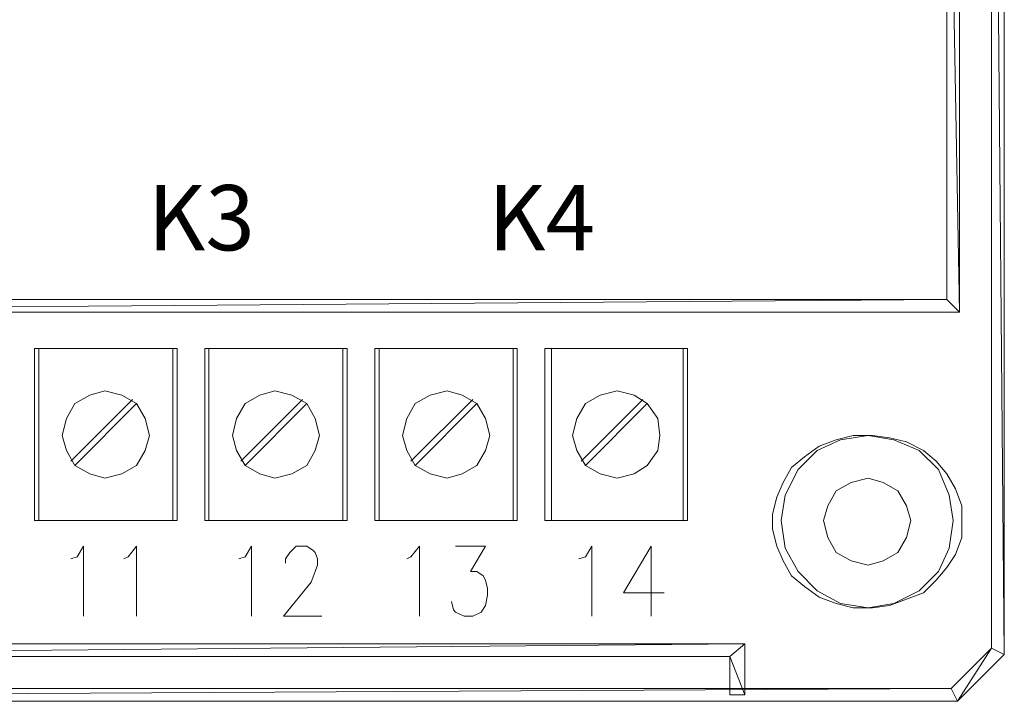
# Model space of a CAD drawing. Header units: millimetres. Extents: x 22250 to 51280, y -5012 to 7692.
# Tile 161 of 183: x 50714 to 50746, y 2769 to 2791. Entities that reach past the tile are written whole.
import ezdxf

# ---------------------------------------------------------------- set-up
doc = ezdxf.new("R2010")
doc.units = ezdxf.units.MM
doc.layers.add('Warstwa 1', color=253, linetype='Continuous', lineweight=5)
doc.styles.get("Standard").update_dxf_attribs({"font": 'arial.ttf'})

msp = doc.modelspace()

# ---------------------------------------------------------------- linework, layer by layer
at = {"layer": 'Warstwa 1'}
for points in [[(50745.871, 2770.129), (50745.871, 2770.129), (50745.458, 2816.344), (50745.458, 2816.344), (50745.458, 2816.344), (50745.458, 2816.344), (50745.871, 2816.482), (50745.871, 2816.482), (50745.871, 2816.482), (50745.871, 2816.482), (50745.871, 2770.129), (50745.871, 2770.129)], [(50745.458, 2770.335), (50745.458, 2770.335), (50745.871, 2770.129), (50745.871, 2770.129), (50745.871, 2770.129), (50745.871, 2770.129), (50745.458, 2816.344), (50745.458, 2816.344), (50745.458, 2816.344), (50745.458, 2816.344), (50745.458, 2770.335), (50745.458, 2770.335)], [(50744.427, 2781.201), (50744.427, 2781.201), (50744.014, 2803.621), (50744.014, 2803.621), (50744.014, 2803.621), (50744.014, 2803.621), (50744.427, 2804.034), (50744.427, 2804.034), (50744.427, 2804.034), (50744.427, 2804.034), (50744.427, 2781.201), (50744.427, 2781.201)], [(50744.014, 2781.614), (50744.014, 2781.614), (50744.427, 2781.201), (50744.427, 2781.201), (50744.427, 2781.201), (50744.427, 2781.201), (50744.014, 2803.621), (50744.014, 2803.621), (50744.014, 2803.621), (50744.014, 2803.621), (50744.014, 2781.614), (50744.014, 2781.614)], [(50690.852, 2781.614), (50690.852, 2781.614), (50691.265, 2781.201), (50691.265, 2781.201), (50691.265, 2781.201), (50691.265, 2781.201), (50744.014, 2781.614), (50744.014, 2781.614), (50744.014, 2781.614), (50744.014, 2781.614), (50690.852, 2781.614), (50690.852, 2781.614)], [(50691.265, 2781.201), (50691.265, 2781.201), (50744.014, 2781.614), (50744.014, 2781.614), (50744.014, 2781.614), (50744.014, 2781.614), (50744.427, 2781.201), (50744.427, 2781.201), (50744.427, 2781.201), (50744.427, 2781.201), (50691.265, 2781.201), (50691.265, 2781.201)], [(50692.228, 2770.472), (50692.228, 2770.472), (50692.64, 2770.06), (50692.64, 2770.06), (50692.64, 2770.06), (50692.64, 2770.06), (50737.48, 2770.472), (50737.48, 2770.472), (50737.48, 2770.472), (50737.48, 2770.472), (50692.228, 2770.472), (50692.228, 2770.472)], [(50692.64, 2770.06), (50692.64, 2770.06), (50737.48, 2770.472), (50737.48, 2770.472), (50737.48, 2770.472), (50737.48, 2770.472), (50736.999, 2770.06), (50736.999, 2770.06), (50736.999, 2770.06), (50736.999, 2770.06), (50692.64, 2770.06), (50692.64, 2770.06)], [(50737.48, 2770.472), (50737.48, 2770.472), (50736.999, 2770.06), (50736.999, 2770.06), (50736.999, 2770.06), (50736.999, 2770.06), (50737.48, 2768.822), (50737.48, 2768.822), (50737.48, 2768.822), (50737.48, 2768.822), (50737.48, 2770.472), (50737.48, 2770.472)], [(50744.152, 2769.028), (50744.152, 2769.028), (50744.358, 2768.616), (50744.358, 2768.616), (50744.358, 2768.616), (50744.358, 2768.616), (50745.458, 2770.335), (50745.458, 2770.335), (50745.458, 2770.335), (50745.458, 2770.335), (50744.152, 2769.028), (50744.152, 2769.028)], [(50744.358, 2768.616), (50744.358, 2768.616), (50745.458, 2770.335), (50745.458, 2770.335), (50745.458, 2770.335), (50745.458, 2770.335), (50745.871, 2770.129), (50745.871, 2770.129), (50745.871, 2770.129), (50745.871, 2770.129), (50744.358, 2768.616), (50744.358, 2768.616)], [(50736.999, 2770.06), (50736.999, 2770.06), (50737.48, 2768.822), (50737.48, 2768.822), (50737.48, 2768.822), (50737.48, 2768.822), (50736.999, 2768.822), (50736.999, 2768.822), (50736.999, 2768.822), (50736.999, 2768.822), (50736.999, 2770.06), (50736.999, 2770.06)], [(50668.776, 2769.028), (50668.776, 2769.028), (50668.57, 2768.616), (50668.57, 2768.616), (50668.57, 2768.616), (50668.57, 2768.616), (50744.152, 2769.028), (50744.152, 2769.028), (50744.152, 2769.028), (50744.152, 2769.028), (50668.776, 2769.028), (50668.776, 2769.028)], [(50668.57, 2768.616), (50668.57, 2768.616), (50744.152, 2769.028), (50744.152, 2769.028), (50744.152, 2769.028), (50744.152, 2769.028), (50744.358, 2768.616), (50744.358, 2768.616), (50744.358, 2768.616), (50744.358, 2768.616), (50668.57, 2768.616), (50668.57, 2768.616)]]:
    msp.add_open_spline(points, degree=3, knots=[0, 0, 0, 0, 0.333333, 0.333333, 0.333333, 0.333333, 0.666667, 0.666667, 0.666667, 0.666667, 1, 1, 1, 1], dxfattribs=at)
at = {"layer": 'Warstwa 1', "lineweight": 9}
for points, knots in [([(50719.118, 2774.461), (50719.118, 2774.461), (50719.118, 2780.032), (50719.118, 2780.032), (50719.118, 2780.032), (50719.118, 2780.032), (50714.51, 2780.032), (50714.51, 2780.032), (50714.51, 2780.032), (50714.51, 2780.032), (50714.51, 2774.461), (50714.51, 2774.461), (50714.51, 2774.461), (50714.51, 2774.461), (50719.118, 2774.461), (50719.118, 2774.461)], [0, 0, 0, 0, 0.25, 0.25, 0.25, 0.25, 0.5, 0.5, 0.5, 0.5, 0.75, 0.75, 0.75, 0.75, 1, 1, 1, 1]), ([(50718.981, 2774.461), (50718.981, 2774.461), (50718.981, 2780.032), (50718.981, 2780.032), (50718.981, 2780.032), (50718.981, 2780.032), (50714.648, 2780.032), (50714.648, 2780.032), (50714.648, 2780.032), (50714.648, 2780.032), (50714.648, 2774.461), (50714.648, 2774.461), (50714.648, 2774.461), (50714.648, 2774.461), (50718.981, 2774.461), (50718.981, 2774.461)], [0, 0, 0, 0, 0.25, 0.25, 0.25, 0.25, 0.5, 0.5, 0.5, 0.5, 0.75, 0.75, 0.75, 0.75, 1, 1, 1, 1]), ([(50724.62, 2774.461), (50724.62, 2774.461), (50724.62, 2780.032), (50724.62, 2780.032), (50724.62, 2780.032), (50724.62, 2780.032), (50720.012, 2780.032), (50720.012, 2780.032), (50720.012, 2780.032), (50720.012, 2780.032), (50720.012, 2774.461), (50720.012, 2774.461), (50720.012, 2774.461), (50720.012, 2774.461), (50724.62, 2774.461), (50724.62, 2774.461)], [0, 0, 0, 0, 0.25, 0.25, 0.25, 0.25, 0.5, 0.5, 0.5, 0.5, 0.75, 0.75, 0.75, 0.75, 1, 1, 1, 1]), ([(50724.482, 2774.461), (50724.482, 2774.461), (50724.482, 2780.032), (50724.482, 2780.032), (50724.482, 2780.032), (50724.482, 2780.032), (50720.15, 2780.032), (50720.15, 2780.032), (50720.15, 2780.032), (50720.15, 2780.032), (50720.15, 2774.461), (50720.15, 2774.461), (50720.15, 2774.461), (50720.15, 2774.461), (50724.482, 2774.461), (50724.482, 2774.461)], [0, 0, 0, 0, 0.25, 0.25, 0.25, 0.25, 0.5, 0.5, 0.5, 0.5, 0.75, 0.75, 0.75, 0.75, 1, 1, 1, 1]), ([(50730.122, 2774.461), (50730.122, 2774.461), (50730.122, 2780.032), (50730.122, 2780.032), (50730.122, 2780.032), (50730.122, 2780.032), (50725.514, 2780.032), (50725.514, 2780.032), (50725.514, 2780.032), (50725.514, 2780.032), (50725.514, 2774.461), (50725.514, 2774.461), (50725.514, 2774.461), (50725.514, 2774.461), (50730.122, 2774.461), (50730.122, 2774.461)], [0, 0, 0, 0, 0.25, 0.25, 0.25, 0.25, 0.5, 0.5, 0.5, 0.5, 0.75, 0.75, 0.75, 0.75, 1, 1, 1, 1]), ([(50729.984, 2774.461), (50729.984, 2774.461), (50729.984, 2780.032), (50729.984, 2780.032), (50729.984, 2780.032), (50729.984, 2780.032), (50725.651, 2780.032), (50725.651, 2780.032), (50725.651, 2780.032), (50725.651, 2780.032), (50725.651, 2774.461), (50725.651, 2774.461), (50725.651, 2774.461), (50725.651, 2774.461), (50729.984, 2774.461), (50729.984, 2774.461)], [0, 0, 0, 0, 0.25, 0.25, 0.25, 0.25, 0.5, 0.5, 0.5, 0.5, 0.75, 0.75, 0.75, 0.75, 1, 1, 1, 1]), ([(50735.624, 2774.461), (50735.624, 2774.461), (50735.624, 2780.032), (50735.624, 2780.032), (50735.624, 2780.032), (50735.624, 2780.032), (50731.016, 2780.032), (50731.016, 2780.032), (50731.016, 2780.032), (50731.016, 2780.032), (50731.016, 2774.461), (50731.016, 2774.461), (50731.016, 2774.461), (50731.016, 2774.461), (50735.624, 2774.461), (50735.624, 2774.461)], [0, 0, 0, 0, 0.25, 0.25, 0.25, 0.25, 0.5, 0.5, 0.5, 0.5, 0.75, 0.75, 0.75, 0.75, 1, 1, 1, 1]), ([(50735.486, 2774.461), (50735.486, 2774.461), (50735.486, 2780.032), (50735.486, 2780.032), (50735.486, 2780.032), (50735.486, 2780.032), (50731.222, 2780.032), (50731.222, 2780.032), (50731.222, 2780.032), (50731.222, 2780.032), (50731.222, 2774.461), (50731.222, 2774.461), (50731.222, 2774.461), (50731.222, 2774.461), (50735.486, 2774.461), (50735.486, 2774.461)], [0, 0, 0, 0, 0.25, 0.25, 0.25, 0.25, 0.5, 0.5, 0.5, 0.5, 0.75, 0.75, 0.75, 0.75, 1, 1, 1, 1]), ([(50744.495, 2774.461), (50744.495, 2774.461), (50744.495, 2774.943), (50744.495, 2774.943), (50744.495, 2774.943), (50744.495, 2774.943), (50744.289, 2775.493), (50744.289, 2775.493), (50744.289, 2775.493), (50744.289, 2775.493), (50744.014, 2775.974), (50744.014, 2775.974), (50744.014, 2775.974), (50744.014, 2775.974), (50743.67, 2776.387), (50743.67, 2776.387), (50743.67, 2776.387), (50743.67, 2776.387), (50743.257, 2776.731), (50743.257, 2776.731), (50743.257, 2776.731), (50743.257, 2776.731), (50742.707, 2777.006), (50742.707, 2777.006), (50742.707, 2777.006), (50742.707, 2777.006), (50742.157, 2777.144), (50742.157, 2777.144), (50742.157, 2777.144), (50742.157, 2777.144), (50741.607, 2777.212), (50741.607, 2777.212), (50741.607, 2777.212), (50741.607, 2777.212), (50740.988, 2777.212), (50740.988, 2777.212), (50740.988, 2777.212), (50740.988, 2777.212), (50740.438, 2777.075), (50740.438, 2777.075), (50740.438, 2777.075), (50740.438, 2777.075), (50739.888, 2776.868), (50739.888, 2776.868), (50739.888, 2776.868), (50739.888, 2776.868), (50739.406, 2776.525), (50739.406, 2776.525), (50739.406, 2776.525), (50739.406, 2776.525), (50738.994, 2776.181), (50738.994, 2776.181), (50738.994, 2776.181), (50738.994, 2776.181), (50738.718, 2775.699), (50738.718, 2775.699), (50738.718, 2775.699), (50738.718, 2775.699), (50738.512, 2775.218), (50738.512, 2775.218), (50738.512, 2775.218), (50738.512, 2775.218), (50738.375, 2774.668), (50738.375, 2774.668), (50738.375, 2774.668), (50738.375, 2774.668), (50738.375, 2774.186), (50738.375, 2774.186), (50738.375, 2774.186), (50738.375, 2774.186), (50738.512, 2773.636), (50738.512, 2773.636), (50738.512, 2773.636), (50738.512, 2773.636), (50738.718, 2773.155), (50738.718, 2773.155), (50738.718, 2773.155), (50738.718, 2773.155), (50738.994, 2772.673), (50738.994, 2772.673), (50738.994, 2772.673), (50738.994, 2772.673), (50739.406, 2772.329), (50739.406, 2772.329), (50739.406, 2772.329), (50739.406, 2772.329), (50739.888, 2771.986), (50739.888, 2771.986), (50739.888, 2771.986), (50739.888, 2771.986), (50740.438, 2771.779), (50740.438, 2771.779), (50740.438, 2771.779), (50740.438, 2771.779), (50740.988, 2771.642), (50740.988, 2771.642), (50740.988, 2771.642), (50740.988, 2771.642), (50741.607, 2771.642), (50741.607, 2771.642), (50741.607, 2771.642), (50741.607, 2771.642), (50742.157, 2771.71), (50742.157, 2771.71), (50742.157, 2771.71), (50742.157, 2771.71), (50742.707, 2771.917), (50742.707, 2771.917), (50742.707, 2771.917), (50742.707, 2771.917), (50743.257, 2772.123), (50743.257, 2772.123), (50743.257, 2772.123), (50743.257, 2772.123), (50743.67, 2772.536), (50743.67, 2772.536), (50743.67, 2772.536), (50743.67, 2772.536), (50744.014, 2772.948), (50744.014, 2772.948), (50744.014, 2772.948), (50744.014, 2772.948), (50744.289, 2773.361), (50744.289, 2773.361), (50744.289, 2773.361), (50744.289, 2773.361), (50744.495, 2773.911), (50744.495, 2773.911), (50744.495, 2773.911), (50744.495, 2773.911), (50744.495, 2774.461), (50744.495, 2774.461)], [0, 0, 0, 0, 0.030303, 0.030303, 0.030303, 0.030303, 0.060606, 0.060606, 0.060606, 0.060606, 0.090909, 0.090909, 0.090909, 0.090909, 0.121212, 0.121212, 0.121212, 0.121212, 0.151515, 0.151515, 0.151515, 0.151515, 0.181818, 0.181818, 0.181818, 0.181818, 0.212121, 0.212121, 0.212121, 0.212121, 0.242424, 0.242424, 0.242424, 0.242424, 0.272727, 0.272727, 0.272727, 0.272727, 0.30303, 0.30303, 0.30303, 0.30303, 0.333333, 0.333333, 0.333333, 0.333333, 0.363636, 0.363636, 0.363636, 0.363636, 0.393939, 0.393939, 0.393939, 0.393939, 0.424242, 0.424242, 0.424242, 0.424242, 0.454545, 0.454545, 0.454545, 0.454545, 0.484848, 0.484848, 0.484848, 0.484848, 0.515152, 0.515152, 0.515152, 0.515152, 0.545455, 0.545455, 0.545455, 0.545455, 0.575758, 0.575758, 0.575758, 0.575758, 0.606061, 0.606061, 0.606061, 0.606061, 0.636364, 0.636364, 0.636364, 0.636364, 0.666667, 0.666667, 0.666667, 0.666667, 0.69697, 0.69697, 0.69697, 0.69697, 0.727273, 0.727273, 0.727273, 0.727273, 0.757576, 0.757576, 0.757576, 0.757576, 0.787879, 0.787879, 0.787879, 0.787879, 0.818182, 0.818182, 0.818182, 0.818182, 0.848485, 0.848485, 0.848485, 0.848485, 0.878788, 0.878788, 0.878788, 0.878788, 0.909091, 0.909091, 0.909091, 0.909091, 0.939394, 0.939394, 0.939394, 0.939394, 0.969697, 0.969697, 0.969697, 0.969697, 1, 1, 1, 1]), ([(50744.22, 2774.461), (50744.22, 2774.461), (50744.083, 2775.287), (50744.083, 2775.287), (50744.083, 2775.287), (50744.083, 2775.287), (50743.739, 2776.112), (50743.739, 2776.112), (50743.739, 2776.112), (50743.739, 2776.112), (50743.12, 2776.731), (50743.12, 2776.731), (50743.12, 2776.731), (50743.12, 2776.731), (50742.295, 2777.075), (50742.295, 2777.075), (50742.295, 2777.075), (50742.295, 2777.075), (50741.469, 2777.212), (50741.469, 2777.212), (50741.469, 2777.212), (50741.469, 2777.212), (50740.575, 2777.075), (50740.575, 2777.075), (50740.575, 2777.075), (50740.575, 2777.075), (50739.819, 2776.731), (50739.819, 2776.731), (50739.819, 2776.731), (50739.819, 2776.731), (50739.2, 2776.112), (50739.2, 2776.112), (50739.2, 2776.112), (50739.2, 2776.112), (50738.787, 2775.287), (50738.787, 2775.287), (50738.787, 2775.287), (50738.787, 2775.287), (50738.65, 2774.461), (50738.65, 2774.461), (50738.65, 2774.461), (50738.65, 2774.461), (50738.787, 2773.567), (50738.787, 2773.567), (50738.787, 2773.567), (50738.787, 2773.567), (50739.2, 2772.811), (50739.2, 2772.811), (50739.2, 2772.811), (50739.2, 2772.811), (50739.819, 2772.192), (50739.819, 2772.192), (50739.819, 2772.192), (50739.819, 2772.192), (50740.575, 2771.779), (50740.575, 2771.779), (50740.575, 2771.779), (50740.575, 2771.779), (50741.469, 2771.642), (50741.469, 2771.642), (50741.469, 2771.642), (50741.469, 2771.642), (50742.295, 2771.779), (50742.295, 2771.779), (50742.295, 2771.779), (50742.295, 2771.779), (50743.12, 2772.192), (50743.12, 2772.192), (50743.12, 2772.192), (50743.12, 2772.192), (50743.739, 2772.811), (50743.739, 2772.811), (50743.739, 2772.811), (50743.739, 2772.811), (50744.083, 2773.567), (50744.083, 2773.567), (50744.083, 2773.567), (50744.083, 2773.567), (50744.22, 2774.461), (50744.22, 2774.461)], [0, 0, 0, 0, 0.05, 0.05, 0.05, 0.05, 0.1, 0.1, 0.1, 0.1, 0.15, 0.15, 0.15, 0.15, 0.2, 0.2, 0.2, 0.2, 0.25, 0.25, 0.25, 0.25, 0.3, 0.3, 0.3, 0.3, 0.35, 0.35, 0.35, 0.35, 0.4, 0.4, 0.4, 0.4, 0.45, 0.45, 0.45, 0.45, 0.5, 0.5, 0.5, 0.5, 0.55, 0.55, 0.55, 0.55, 0.6, 0.6, 0.6, 0.6, 0.65, 0.65, 0.65, 0.65, 0.7, 0.7, 0.7, 0.7, 0.75, 0.75, 0.75, 0.75, 0.8, 0.8, 0.8, 0.8, 0.85, 0.85, 0.85, 0.85, 0.9, 0.9, 0.9, 0.9, 0.95, 0.95, 0.95, 0.95, 1, 1, 1, 1]), ([(50742.845, 2774.461), (50742.845, 2774.461), (50742.707, 2774.943), (50742.707, 2774.943), (50742.707, 2774.943), (50742.707, 2774.943), (50742.432, 2775.424), (50742.432, 2775.424), (50742.432, 2775.424), (50742.432, 2775.424), (50741.951, 2775.699), (50741.951, 2775.699), (50741.951, 2775.699), (50741.951, 2775.699), (50741.469, 2775.837), (50741.469, 2775.837), (50741.469, 2775.837), (50741.469, 2775.837), (50740.919, 2775.699), (50740.919, 2775.699), (50740.919, 2775.699), (50740.919, 2775.699), (50740.438, 2775.424), (50740.438, 2775.424), (50740.438, 2775.424), (50740.438, 2775.424), (50740.163, 2774.943), (50740.163, 2774.943), (50740.163, 2774.943), (50740.163, 2774.943), (50740.025, 2774.461), (50740.025, 2774.461), (50740.025, 2774.461), (50740.025, 2774.461), (50740.163, 2773.911), (50740.163, 2773.911), (50740.163, 2773.911), (50740.163, 2773.911), (50740.438, 2773.43), (50740.438, 2773.43), (50740.438, 2773.43), (50740.438, 2773.43), (50740.919, 2773.155), (50740.919, 2773.155), (50740.919, 2773.155), (50740.919, 2773.155), (50741.469, 2773.017), (50741.469, 2773.017), (50741.469, 2773.017), (50741.469, 2773.017), (50741.951, 2773.155), (50741.951, 2773.155), (50741.951, 2773.155), (50741.951, 2773.155), (50742.432, 2773.43), (50742.432, 2773.43), (50742.432, 2773.43), (50742.432, 2773.43), (50742.707, 2773.911), (50742.707, 2773.911), (50742.707, 2773.911), (50742.707, 2773.911), (50742.845, 2774.461), (50742.845, 2774.461)], [0, 0, 0, 0, 0.0625, 0.0625, 0.0625, 0.0625, 0.125, 0.125, 0.125, 0.125, 0.1875, 0.1875, 0.1875, 0.1875, 0.25, 0.25, 0.25, 0.25, 0.3125, 0.3125, 0.3125, 0.3125, 0.375, 0.375, 0.375, 0.375, 0.4375, 0.4375, 0.4375, 0.4375, 0.5, 0.5, 0.5, 0.5, 0.5625, 0.5625, 0.5625, 0.5625, 0.625, 0.625, 0.625, 0.625, 0.6875, 0.6875, 0.6875, 0.6875, 0.75, 0.75, 0.75, 0.75, 0.8125, 0.8125, 0.8125, 0.8125, 0.875, 0.875, 0.875, 0.875, 0.9375, 0.9375, 0.9375, 0.9375, 1, 1, 1, 1]), ([(50742.845, 2774.461), (50742.845, 2774.461), (50742.707, 2774.943), (50742.707, 2774.943), (50742.707, 2774.943), (50742.707, 2774.943), (50742.432, 2775.424), (50742.432, 2775.424), (50742.432, 2775.424), (50742.432, 2775.424), (50741.951, 2775.699), (50741.951, 2775.699), (50741.951, 2775.699), (50741.951, 2775.699), (50741.469, 2775.837), (50741.469, 2775.837), (50741.469, 2775.837), (50741.469, 2775.837), (50740.919, 2775.699), (50740.919, 2775.699), (50740.919, 2775.699), (50740.919, 2775.699), (50740.438, 2775.424), (50740.438, 2775.424), (50740.438, 2775.424), (50740.438, 2775.424), (50740.163, 2774.943), (50740.163, 2774.943), (50740.163, 2774.943), (50740.163, 2774.943), (50740.025, 2774.461), (50740.025, 2774.461), (50740.025, 2774.461), (50740.025, 2774.461), (50740.163, 2773.911), (50740.163, 2773.911), (50740.163, 2773.911), (50740.163, 2773.911), (50740.438, 2773.43), (50740.438, 2773.43), (50740.438, 2773.43), (50740.438, 2773.43), (50740.919, 2773.155), (50740.919, 2773.155), (50740.919, 2773.155), (50740.919, 2773.155), (50741.469, 2773.017), (50741.469, 2773.017), (50741.469, 2773.017), (50741.469, 2773.017), (50741.951, 2773.155), (50741.951, 2773.155), (50741.951, 2773.155), (50741.951, 2773.155), (50742.432, 2773.43), (50742.432, 2773.43), (50742.432, 2773.43), (50742.432, 2773.43), (50742.707, 2773.911), (50742.707, 2773.911), (50742.707, 2773.911), (50742.707, 2773.911), (50742.845, 2774.461), (50742.845, 2774.461)], [0, 0, 0, 0, 0.0625, 0.0625, 0.0625, 0.0625, 0.125, 0.125, 0.125, 0.125, 0.1875, 0.1875, 0.1875, 0.1875, 0.25, 0.25, 0.25, 0.25, 0.3125, 0.3125, 0.3125, 0.3125, 0.375, 0.375, 0.375, 0.375, 0.4375, 0.4375, 0.4375, 0.4375, 0.5, 0.5, 0.5, 0.5, 0.5625, 0.5625, 0.5625, 0.5625, 0.625, 0.625, 0.625, 0.625, 0.6875, 0.6875, 0.6875, 0.6875, 0.75, 0.75, 0.75, 0.75, 0.8125, 0.8125, 0.8125, 0.8125, 0.875, 0.875, 0.875, 0.875, 0.9375, 0.9375, 0.9375, 0.9375, 1, 1, 1, 1]), ([(50715.679, 2773.223), (50715.679, 2773.223), (50715.886, 2773.292), (50715.886, 2773.292), (50715.886, 2773.292), (50715.886, 2773.292), (50716.092, 2773.636), (50716.092, 2773.636), (50716.092, 2773.636), (50716.092, 2773.636), (50716.092, 2771.367), (50716.092, 2771.367)], [0, 0, 0, 0, 0.333333, 0.333333, 0.333333, 0.333333, 0.666667, 0.666667, 0.666667, 0.666667, 1, 1, 1, 1]), ([(50717.399, 2773.223), (50717.399, 2773.223), (50717.536, 2773.292), (50717.536, 2773.292), (50717.536, 2773.292), (50717.536, 2773.292), (50717.811, 2773.636), (50717.811, 2773.636), (50717.811, 2773.636), (50717.811, 2773.636), (50717.811, 2771.367), (50717.811, 2771.367)], [0, 0, 0, 0, 0.333333, 0.333333, 0.333333, 0.333333, 0.666667, 0.666667, 0.666667, 0.666667, 1, 1, 1, 1]), ([(50721.112, 2773.223), (50721.112, 2773.223), (50721.319, 2773.292), (50721.319, 2773.292), (50721.319, 2773.292), (50721.319, 2773.292), (50721.525, 2773.636), (50721.525, 2773.636), (50721.525, 2773.636), (50721.525, 2773.636), (50721.525, 2771.367), (50721.525, 2771.367)], [0, 0, 0, 0, 0.333333, 0.333333, 0.333333, 0.333333, 0.666667, 0.666667, 0.666667, 0.666667, 1, 1, 1, 1]), ([(50722.625, 2773.086), (50722.625, 2773.086), (50722.625, 2773.223), (50722.625, 2773.223), (50722.625, 2773.223), (50722.625, 2773.223), (50722.763, 2773.43), (50722.763, 2773.43), (50722.763, 2773.43), (50722.763, 2773.43), (50722.832, 2773.499), (50722.832, 2773.499), (50722.832, 2773.499), (50722.832, 2773.499), (50722.969, 2773.636), (50722.969, 2773.636), (50722.969, 2773.636), (50722.969, 2773.636), (50723.313, 2773.636), (50723.313, 2773.636), (50723.313, 2773.636), (50723.313, 2773.636), (50723.52, 2773.499), (50723.52, 2773.499), (50723.52, 2773.499), (50723.52, 2773.499), (50723.588, 2773.43), (50723.588, 2773.43), (50723.588, 2773.43), (50723.588, 2773.43), (50723.657, 2773.223), (50723.657, 2773.223), (50723.657, 2773.223), (50723.657, 2773.223), (50723.657, 2773.017), (50723.657, 2773.017), (50723.657, 2773.017), (50723.657, 2773.017), (50723.588, 2772.811), (50723.588, 2772.811), (50723.588, 2772.811), (50723.588, 2772.811), (50723.451, 2772.467), (50723.451, 2772.467), (50723.451, 2772.467), (50723.451, 2772.467), (50722.557, 2771.367), (50722.557, 2771.367), (50722.557, 2771.367), (50722.557, 2771.367), (50723.795, 2771.367), (50723.795, 2771.367)], [0, 0, 0, 0, 0.076923, 0.076923, 0.076923, 0.076923, 0.153846, 0.153846, 0.153846, 0.153846, 0.230769, 0.230769, 0.230769, 0.230769, 0.307692, 0.307692, 0.307692, 0.307692, 0.384615, 0.384615, 0.384615, 0.384615, 0.461538, 0.461538, 0.461538, 0.461538, 0.538462, 0.538462, 0.538462, 0.538462, 0.615385, 0.615385, 0.615385, 0.615385, 0.692308, 0.692308, 0.692308, 0.692308, 0.769231, 0.769231, 0.769231, 0.769231, 0.846154, 0.846154, 0.846154, 0.846154, 0.923077, 0.923077, 0.923077, 0.923077, 1, 1, 1, 1]), ([(50726.545, 2773.223), (50726.545, 2773.223), (50726.683, 2773.292), (50726.683, 2773.292), (50726.683, 2773.292), (50726.683, 2773.292), (50726.958, 2773.636), (50726.958, 2773.636), (50726.958, 2773.636), (50726.958, 2773.636), (50726.958, 2771.367), (50726.958, 2771.367)], [0, 0, 0, 0, 0.333333, 0.333333, 0.333333, 0.333333, 0.666667, 0.666667, 0.666667, 0.666667, 1, 1, 1, 1]), ([(50728.127, 2773.636), (50728.127, 2773.636), (50729.09, 2773.636), (50729.09, 2773.636), (50729.09, 2773.636), (50729.09, 2773.636), (50728.609, 2772.811), (50728.609, 2772.811), (50728.609, 2772.811), (50728.609, 2772.811), (50728.815, 2772.811), (50728.815, 2772.811), (50728.815, 2772.811), (50728.815, 2772.811), (50729.021, 2772.673), (50729.021, 2772.673), (50729.021, 2772.673), (50729.021, 2772.673), (50729.09, 2772.536), (50729.09, 2772.536), (50729.09, 2772.536), (50729.09, 2772.536), (50729.159, 2772.261), (50729.159, 2772.261), (50729.159, 2772.261), (50729.159, 2772.261), (50729.159, 2772.054), (50729.159, 2772.054), (50729.159, 2772.054), (50729.159, 2772.054), (50729.09, 2771.71), (50729.09, 2771.71), (50729.09, 2771.71), (50729.09, 2771.71), (50728.953, 2771.504), (50728.953, 2771.504), (50728.953, 2771.504), (50728.953, 2771.504), (50728.678, 2771.367), (50728.678, 2771.367), (50728.678, 2771.367), (50728.678, 2771.367), (50728.402, 2771.367), (50728.402, 2771.367), (50728.402, 2771.367), (50728.402, 2771.367), (50728.127, 2771.504), (50728.127, 2771.504), (50728.127, 2771.504), (50728.127, 2771.504), (50728.059, 2771.573), (50728.059, 2771.573), (50728.059, 2771.573), (50728.059, 2771.573), (50727.99, 2771.848), (50727.99, 2771.848)], [0, 0, 0, 0, 0.071429, 0.071429, 0.071429, 0.071429, 0.142857, 0.142857, 0.142857, 0.142857, 0.214286, 0.214286, 0.214286, 0.214286, 0.285714, 0.285714, 0.285714, 0.285714, 0.357143, 0.357143, 0.357143, 0.357143, 0.428571, 0.428571, 0.428571, 0.428571, 0.5, 0.5, 0.5, 0.5, 0.571429, 0.571429, 0.571429, 0.571429, 0.642857, 0.642857, 0.642857, 0.642857, 0.714286, 0.714286, 0.714286, 0.714286, 0.785714, 0.785714, 0.785714, 0.785714, 0.857143, 0.857143, 0.857143, 0.857143, 0.928571, 0.928571, 0.928571, 0.928571, 1, 1, 1, 1]), ([(50732.116, 2773.223), (50732.116, 2773.223), (50732.322, 2773.292), (50732.322, 2773.292), (50732.322, 2773.292), (50732.322, 2773.292), (50732.529, 2773.636), (50732.529, 2773.636), (50732.529, 2773.636), (50732.529, 2773.636), (50732.529, 2771.367), (50732.529, 2771.367)], [0, 0, 0, 0, 0.333333, 0.333333, 0.333333, 0.333333, 0.666667, 0.666667, 0.666667, 0.666667, 1, 1, 1, 1]), ([(50734.455, 2773.636), (50734.455, 2773.636), (50733.56, 2772.123), (50733.56, 2772.123), (50733.56, 2772.123), (50733.56, 2772.123), (50734.867, 2772.123), (50734.867, 2772.123)], [0, 0, 0, 0, 0.5, 0.5, 0.5, 0.5, 1, 1, 1, 1])]:
    msp.add_open_spline(points, degree=3, knots=knots, dxfattribs=at)
at = {"layer": 'Warstwa 1', "color": 3, "lineweight": 9}
for points in [[(50718.224, 2777.212), (50718.224, 2777.212), (50718.086, 2777.763), (50718.086, 2777.763), (50718.086, 2777.763), (50718.086, 2777.763), (50717.811, 2778.244), (50717.811, 2778.244), (50717.811, 2778.244), (50717.811, 2778.244), (50717.33, 2778.519), (50717.33, 2778.519), (50717.33, 2778.519), (50717.33, 2778.519), (50716.78, 2778.657), (50716.78, 2778.657), (50716.78, 2778.657), (50716.78, 2778.657), (50716.298, 2778.519), (50716.298, 2778.519), (50716.298, 2778.519), (50716.298, 2778.519), (50715.817, 2778.244), (50715.817, 2778.244), (50715.817, 2778.244), (50715.817, 2778.244), (50715.542, 2777.763), (50715.542, 2777.763), (50715.542, 2777.763), (50715.542, 2777.763), (50715.404, 2777.212), (50715.404, 2777.212), (50715.404, 2777.212), (50715.404, 2777.212), (50715.542, 2776.731), (50715.542, 2776.731), (50715.542, 2776.731), (50715.542, 2776.731), (50715.817, 2776.249), (50715.817, 2776.249), (50715.817, 2776.249), (50715.817, 2776.249), (50716.298, 2775.974), (50716.298, 2775.974), (50716.298, 2775.974), (50716.298, 2775.974), (50716.78, 2775.837), (50716.78, 2775.837), (50716.78, 2775.837), (50716.78, 2775.837), (50717.33, 2775.974), (50717.33, 2775.974), (50717.33, 2775.974), (50717.33, 2775.974), (50717.811, 2776.249), (50717.811, 2776.249), (50717.811, 2776.249), (50717.811, 2776.249), (50718.086, 2776.731), (50718.086, 2776.731), (50718.086, 2776.731), (50718.086, 2776.731), (50718.224, 2777.212), (50718.224, 2777.212)], [(50723.726, 2777.212), (50723.726, 2777.212), (50723.588, 2777.763), (50723.588, 2777.763), (50723.588, 2777.763), (50723.588, 2777.763), (50723.313, 2778.244), (50723.313, 2778.244), (50723.313, 2778.244), (50723.313, 2778.244), (50722.832, 2778.519), (50722.832, 2778.519), (50722.832, 2778.519), (50722.832, 2778.519), (50722.282, 2778.657), (50722.282, 2778.657), (50722.282, 2778.657), (50722.282, 2778.657), (50721.8, 2778.519), (50721.8, 2778.519), (50721.8, 2778.519), (50721.8, 2778.519), (50721.319, 2778.244), (50721.319, 2778.244), (50721.319, 2778.244), (50721.319, 2778.244), (50721.044, 2777.763), (50721.044, 2777.763), (50721.044, 2777.763), (50721.044, 2777.763), (50720.906, 2777.212), (50720.906, 2777.212), (50720.906, 2777.212), (50720.906, 2777.212), (50721.044, 2776.731), (50721.044, 2776.731), (50721.044, 2776.731), (50721.044, 2776.731), (50721.319, 2776.249), (50721.319, 2776.249), (50721.319, 2776.249), (50721.319, 2776.249), (50721.8, 2775.974), (50721.8, 2775.974), (50721.8, 2775.974), (50721.8, 2775.974), (50722.282, 2775.837), (50722.282, 2775.837), (50722.282, 2775.837), (50722.282, 2775.837), (50722.832, 2775.974), (50722.832, 2775.974), (50722.832, 2775.974), (50722.832, 2775.974), (50723.313, 2776.249), (50723.313, 2776.249), (50723.313, 2776.249), (50723.313, 2776.249), (50723.588, 2776.731), (50723.588, 2776.731), (50723.588, 2776.731), (50723.588, 2776.731), (50723.726, 2777.212), (50723.726, 2777.212)], [(50729.228, 2777.212), (50729.228, 2777.212), (50729.09, 2777.763), (50729.09, 2777.763), (50729.09, 2777.763), (50729.09, 2777.763), (50728.815, 2778.244), (50728.815, 2778.244), (50728.815, 2778.244), (50728.815, 2778.244), (50728.334, 2778.519), (50728.334, 2778.519), (50728.334, 2778.519), (50728.334, 2778.519), (50727.852, 2778.657), (50727.852, 2778.657), (50727.852, 2778.657), (50727.852, 2778.657), (50727.302, 2778.519), (50727.302, 2778.519), (50727.302, 2778.519), (50727.302, 2778.519), (50726.821, 2778.244), (50726.821, 2778.244), (50726.821, 2778.244), (50726.821, 2778.244), (50726.545, 2777.763), (50726.545, 2777.763), (50726.545, 2777.763), (50726.545, 2777.763), (50726.408, 2777.212), (50726.408, 2777.212), (50726.408, 2777.212), (50726.408, 2777.212), (50726.545, 2776.731), (50726.545, 2776.731), (50726.545, 2776.731), (50726.545, 2776.731), (50726.821, 2776.249), (50726.821, 2776.249), (50726.821, 2776.249), (50726.821, 2776.249), (50727.302, 2775.974), (50727.302, 2775.974), (50727.302, 2775.974), (50727.302, 2775.974), (50727.852, 2775.837), (50727.852, 2775.837), (50727.852, 2775.837), (50727.852, 2775.837), (50728.334, 2775.974), (50728.334, 2775.974), (50728.334, 2775.974), (50728.334, 2775.974), (50728.815, 2776.249), (50728.815, 2776.249), (50728.815, 2776.249), (50728.815, 2776.249), (50729.09, 2776.731), (50729.09, 2776.731), (50729.09, 2776.731), (50729.09, 2776.731), (50729.228, 2777.212), (50729.228, 2777.212)], [(50734.73, 2777.212), (50734.73, 2777.212), (50734.661, 2777.763), (50734.661, 2777.763), (50734.661, 2777.763), (50734.661, 2777.763), (50734.317, 2778.244), (50734.317, 2778.244), (50734.317, 2778.244), (50734.317, 2778.244), (50733.904, 2778.519), (50733.904, 2778.519), (50733.904, 2778.519), (50733.904, 2778.519), (50733.354, 2778.657), (50733.354, 2778.657), (50733.354, 2778.657), (50733.354, 2778.657), (50732.804, 2778.519), (50732.804, 2778.519), (50732.804, 2778.519), (50732.804, 2778.519), (50732.322, 2778.244), (50732.322, 2778.244), (50732.322, 2778.244), (50732.322, 2778.244), (50732.047, 2777.763), (50732.047, 2777.763), (50732.047, 2777.763), (50732.047, 2777.763), (50731.91, 2777.212), (50731.91, 2777.212), (50731.91, 2777.212), (50731.91, 2777.212), (50732.047, 2776.731), (50732.047, 2776.731), (50732.047, 2776.731), (50732.047, 2776.731), (50732.322, 2776.249), (50732.322, 2776.249), (50732.322, 2776.249), (50732.322, 2776.249), (50732.804, 2775.974), (50732.804, 2775.974), (50732.804, 2775.974), (50732.804, 2775.974), (50733.354, 2775.837), (50733.354, 2775.837), (50733.354, 2775.837), (50733.354, 2775.837), (50733.904, 2775.974), (50733.904, 2775.974), (50733.904, 2775.974), (50733.904, 2775.974), (50734.317, 2776.249), (50734.317, 2776.249), (50734.317, 2776.249), (50734.317, 2776.249), (50734.661, 2776.731), (50734.661, 2776.731), (50734.661, 2776.731), (50734.661, 2776.731), (50734.73, 2777.212), (50734.73, 2777.212)]]:
    msp.add_open_spline(points, degree=3, knots=[0, 0, 0, 0, 0.0625, 0.0625, 0.0625, 0.0625, 0.125, 0.125, 0.125, 0.125, 0.1875, 0.1875, 0.1875, 0.1875, 0.25, 0.25, 0.25, 0.25, 0.3125, 0.3125, 0.3125, 0.3125, 0.375, 0.375, 0.375, 0.375, 0.4375, 0.4375, 0.4375, 0.4375, 0.5, 0.5, 0.5, 0.5, 0.5625, 0.5625, 0.5625, 0.5625, 0.625, 0.625, 0.625, 0.625, 0.6875, 0.6875, 0.6875, 0.6875, 0.75, 0.75, 0.75, 0.75, 0.8125, 0.8125, 0.8125, 0.8125, 0.875, 0.875, 0.875, 0.875, 0.9375, 0.9375, 0.9375, 0.9375, 1, 1, 1, 1], dxfattribs=at)
at = {"layer": 'Warstwa 1', "lineweight": 9}
for points in [[(50717.674, 2778.381), (50717.674, 2778.381), (50715.679, 2776.387), (50715.679, 2776.387)], [(50717.811, 2778.244), (50717.811, 2778.244), (50715.817, 2776.249), (50715.817, 2776.249)], [(50723.176, 2778.381), (50723.176, 2778.381), (50721.181, 2776.387), (50721.181, 2776.387)], [(50723.313, 2778.244), (50723.313, 2778.244), (50721.319, 2776.249), (50721.319, 2776.249)], [(50728.678, 2778.381), (50728.678, 2778.381), (50726.683, 2776.387), (50726.683, 2776.387)], [(50728.815, 2778.244), (50728.815, 2778.244), (50726.821, 2776.249), (50726.821, 2776.249)], [(50734.179, 2778.381), (50734.179, 2778.381), (50732.185, 2776.387), (50732.185, 2776.387)], [(50734.317, 2778.244), (50734.317, 2778.244), (50732.322, 2776.249), (50732.322, 2776.249)], [(50734.455, 2773.636), (50734.455, 2773.636), (50734.455, 2771.367), (50734.455, 2771.367)]]:
    msp.add_open_spline(points, degree=3, dxfattribs=at)

# ---------------------------------------------------------------- texts
at = {"char_height": 4.22387, "attachment_point": 1}
for s, insert in [('{\\H0.5x;K3}', (50718.171, 2785.315)), ('{\\H0.5x;K4}', (50729.174, 2785.315))]:
    msp.add_mtext_dynamic_manual_height_columns(s, width=0.01871, gutter_width=0.0375, heights=[0], dxfattribs=dict(at, insert=insert))

doc.saveas('drawing.dxf')
